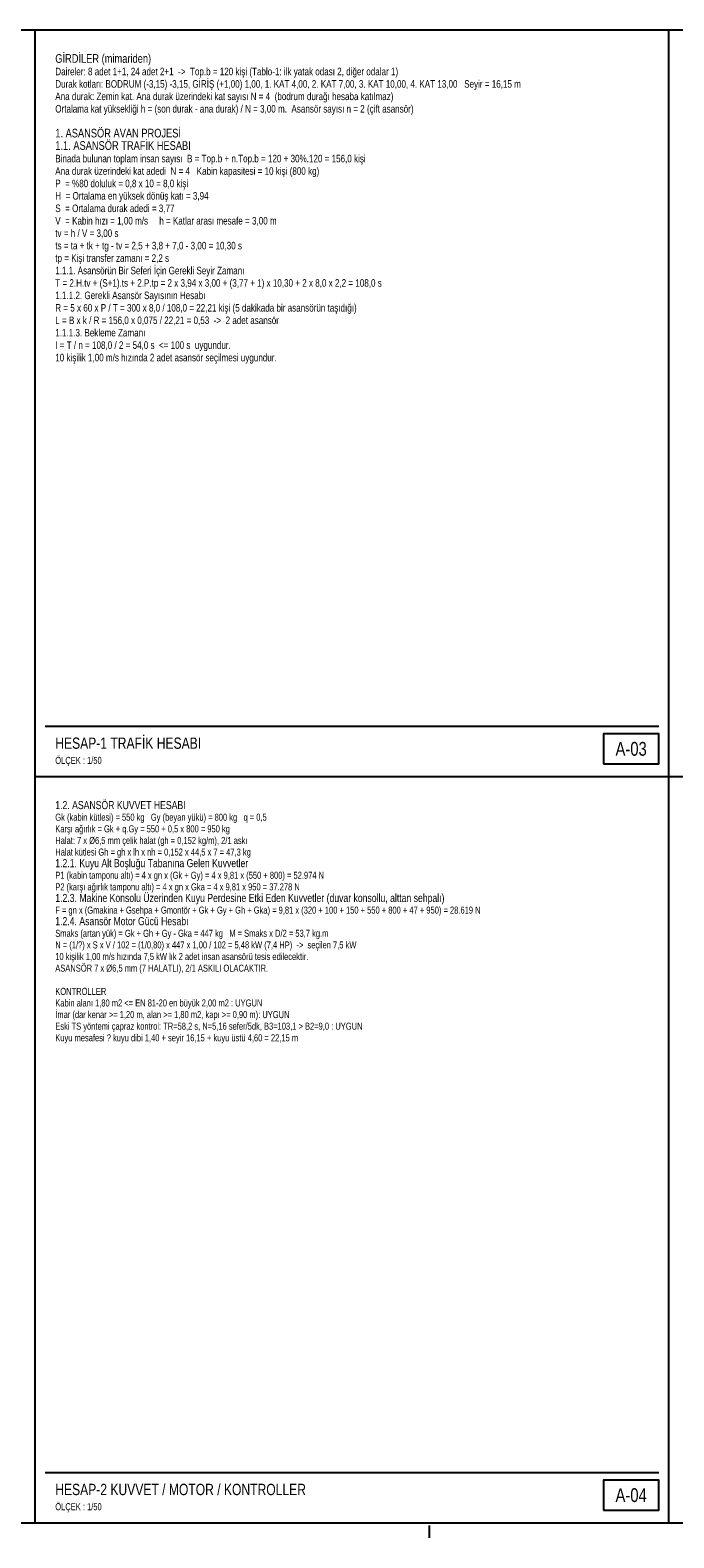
# Model space of a CAD drawing. Header units: centimetres. Extents: x 0 to 12476, y -30 to 2970.
# Tile 6 of 26: x 2155 to 3436, y -30 to 2970. Entities that reach past the tile are written whole.
import ezdxf
from ezdxf.enums import TextEntityAlignment as Align

# ---------------------------------------------------------------- set-up
doc = ezdxf.new("R2010")
doc.units = ezdxf.units.CM
doc.linetypes.add('CENTER', pattern=[5.08, 3.175, -0.635, 0.635, -0.635])
for name, color, linetype in [('ASN-ANTET', 4, 'Continuous'), ('ASN-BASLIK', 5, 'Continuous'), ('ASN-CERCEVE', 7, 'Continuous'), ('ASN-EKSEN', 8, 'CENTER'), ('ASN-YAZI', 4, 'Continuous')]:
    doc.layers.add(name, color=color, linetype=linetype)

msp = doc.modelspace()

# ---------------------------------------------------------------- linework, layer by layer
at = {"layer": 'ASN-ANTET'}
for p, q in [((2185.4, 1585), (3406.5, 1585)), ((2185.4, 100), (3406.5, 100))]:
    msp.add_line(p, q, dxfattribs=at)
for points in [[(3296.5, 1510), (3406.5, 1510), (3406.5, 1570), (3296.5, 1570)], [(3296.5, 25), (3406.5, 25), (3406.5, 85), (3296.5, 85)]]:
    msp.add_lwpolyline(points, close=True, dxfattribs=at)
at = {"layer": 'ASN-CERCEVE'}
for p, q in [((2165.4, 0), (2165.4, 2970)), ((3426.5, 0), (3426.5, 2970)), ((2165.4, 1485), (3426.5, 1485)), ((3426.5, 1485), (5165.7, 1485))]:
    msp.add_line(p, q, dxfattribs=at)
for points in [[(0, 0), (12475.8, 0), (12475.8, 2970), (0, 2970)], [(100, 0), (12450.8, 0), (12450.8, 2970), (100, 2970)]]:
    msp.add_lwpolyline(points, close=True, dxfattribs=at)
at = {"layer": 'ASN-EKSEN'}
msp.add_line((2950, -30), (2950, -5), dxfattribs=at)

# ---------------------------------------------------------------- texts
at = {"layer": 'ASN-ANTET', "width": 0.8}
for s, p in [('A-03', (3351.5, 1540)), ('A-04', (3351.5, 55))]:
    msp.add_text(s, height=27.5, dxfattribs=at).set_placement(p, align=Align.MIDDLE_CENTER)
for p in [(2205.4, 1510), (2205.4, 25)]:
    msp.add_text('ÖLÇEK : 1/50', height=14, dxfattribs=at).set_placement(p)
at = {"layer": 'ASN-BASLIK', "width": 0.8}
for s, height, p in [('GİRDİLER (mimariden)', 17.25, (2205.4, 2905)), ('1. ASANSÖR AVAN PROJESİ', 17.25, (2205.4, 2756.5)), ('1.1. ASANSÖR TRAFİK HESABI', 17.25, (2205.4, 2731.8)), ('HESAP-1 TRAFİK HESABI', 22.5, (2205.4, 1540)), ('1.2. ASANSÖR KUVVET HESABI', 16.1, (2205.4, 1420)), ('1.2.1. Kuyu Alt Boşluğu Tabanına Gelen Kuvvetler', 16.1, (2205.4, 1304.5)), ('1.2.3. Makine Konsolu Üzerinden Kuyu Perdesine Etki Eden Kuvvetler (duvar konsollu, alttan sehpalı)', 16.1, (2205.4, 1235.2)), ('1.2.4. Asansör Motor Gücü Hesabı', 16.1, (2205.4, 1189)), ('HESAP-2 KUVVET / MOTOR / KONTROLLER', 22.5, (2205.4, 55))]:
    msp.add_text(s, height=height, dxfattribs=at).set_placement(p)
at = {"layer": 'ASN-YAZI', "width": 0.8}
for s, height, p in [('Daireler: 8 adet 1+1, 24 adet 2+1  ->  Top.b = 120 kişi (Tablo-1: ilk yatak odası 2, diğer odalar 1)', 15, (2205.4, 2880.2)), ('Durak kotları: BODRUM (-3,15) -3,15, GİRİŞ (+1,00) 1,00, 1. KAT 4,00, 2. KAT 7,00, 3. KAT 10,00, 4. KAT 13,00   Seyir = 16,15 m', 15, (2205.4, 2855.5)), ('Ana durak: Zemin kat. Ana durak üzerindeki kat sayısı N = 4  (bodrum durağı hesaba katılmaz)', 15, (2205.4, 2830.8)), ('Ortalama kat yüksekliği h = (son durak - ana durak) / N = 3,00 m.  Asansör sayısı n = 2 (çift asansör)', 15, (2205.4, 2806)), ('Ana durak üzerindeki kat adedi  N = 4   Kabin kapasitesi = 10 kişi (800 kg)', 15, (2205.4, 2682.2)), ('Binada bulunan toplam insan sayısı  B = Top.b + n.Top.b = 120 + 30%.120 = 156,0 kişi', 15, (2205.4, 2707)), ('P  = %80 doluluk = 0,8 x 10 = 8,0 kişi', 15, (2205.4, 2657.5)), ('H  = Ortalama en yüksek dönüş katı = 3,94', 15, (2205.4, 2632.8)), ('S  = Ortalama durak adedi = 3,77', 15, (2205.4, 2608)), ('V  = Kabin hızı = 1,00 m/s     h = Katlar arası mesafe = 3,00 m', 15, (2205.4, 2583.2)), ('tv = h / V = 3,00 s', 15, (2205.4, 2558.5)), ('ts = ta + tk + tg - tv = 2,5 + 3,8 + 7,0 - 3,00 = 10,30 s', 15, (2205.4, 2533.8)), ('tp = Kişi transfer zamanı = 2,2 s', 15, (2205.4, 2509)), ('1.1.1. Asansörün Bir Seferi İçin Gerekli Seyir Zamanı', 15, (2205.4, 2484.2)), ('T = 2.H.tv + (S+1).ts + 2.P.tp = 2 x 3,94 x 3,00 + (3,77 + 1) x 10,30 + 2 x 8,0 x 2,2 = 108,0 s', 15, (2205.4, 2459.5)), ('1.1.1.2. Gerekli Asansör Sayısının Hesabı', 15, (2205.4, 2434.8)), ('R = 5 x 60 x P / T = 300 x 8,0 / 108,0 = 22,21 kişi (5 dakikada bir asansörün taşıdığı)', 15, (2205.4, 2410)), ('L = B x k / R = 156,0 x 0,075 / 22,21 = 0,53  ->  2 adet asansör', 15, (2205.4, 2385.2)), ('1.1.1.3. Bekleme Zamanı', 15, (2205.4, 2360.5)), ('I = T / n = 108,0 / 2 = 54,0 s  <= 100 s  uygundur.', 15, (2205.4, 2335.8)), ('10 kişilik 1,00 m/s hızında 2 adet asansör seçilmesi uygundur.', 15, (2205.4, 2311)), ('Gk (kabin kütlesi) = 550 kg   Gy (beyan yükü) = 800 kg   q = 0,5', 14, (2205.4, 1396.9)), ('Karşı ağırlık = Gk + q.Gy = 550 + 0,5 x 800 = 950 kg', 14, (2205.4, 1373.8)), ('Halat: 7 x %%c6,5 mm çelik halat (gh = 0,152 kg/m), 2/1 askı', 14, (2205.4, 1350.7)), ('Halat kütlesi Gh = gh x lh x nh = 0,152 x 44,5 x 7 = 47,3 kg', 14, (2205.4, 1327.6)), ('P1 (kabin tamponu altı) = 4 x gn x (Gk + Gy) = 4 x 9,81 x (550 + 800) = 52.974 N', 14, (2205.4, 1281.4)), ('P2 (karşı ağırlık tamponu altı) = 4 x gn x Gka = 4 x 9,81 x 950 = 37.278 N', 14, (2205.4, 1258.3)), ('F = gn x (Gmakina + Gsehpa + Gmontör + Gk + Gy + Gh + Gka) = 9,81 x (320 + 100 + 150 + 550 + 800 + 47 + 950) = 28.619 N', 14, (2205.4, 1212.1)), ('Smaks (artan yük) = Gk + Gh + Gy - Gka = 447 kg   M = Smaks x D/2 = 53,7 kg.m', 14, (2205.4, 1165.9)), ('N = (1/?) x S x V / 102 = (1/0,80) x 447 x 1,00 / 102 = 5,48 kW (7,4 HP)  ->  seçilen 7,5 kW', 14, (2205.4, 1142.8)), ('ASANSÖR 7 x %%c6,5 mm (7 HALATLI), 2/1 ASKILI OLACAKTIR.', 14, (2205.4, 1096.6)), ('10 kişilik 1,00 m/s hızında 7,5 kW lık 2 adet insan asansörü tesis edilecektir.', 14, (2205.4, 1119.7)), ('KONTROLLER', 14, (2205.4, 1050.4)), ('Kabin alanı 1,80 m2 <= EN 81-20 en büyük 2,00 m2 : UYGUN', 14, (2205.4, 1027.3)), ('İmar (dar kenar >= 1,20 m, alan >= 1,80 m2, kapı >= 0,90 m): UYGUN', 14, (2205.4, 1004.2)), ('Eski TS yöntemi çapraz kontrol: TR=58,2 s, N=5,16 sefer/5dk, B3=103,1 > B2=9,0 : UYGUN', 14, (2205.4, 981.1)), ('Kuyu mesafesi ? kuyu dibi 1,40 + seyir 16,15 + kuyu üstü 4,60 = 22,15 m', 14, (2205.4, 958))]:
    msp.add_text(s, height=height, dxfattribs=at).set_placement(p)

doc.saveas('drawing.dxf')
